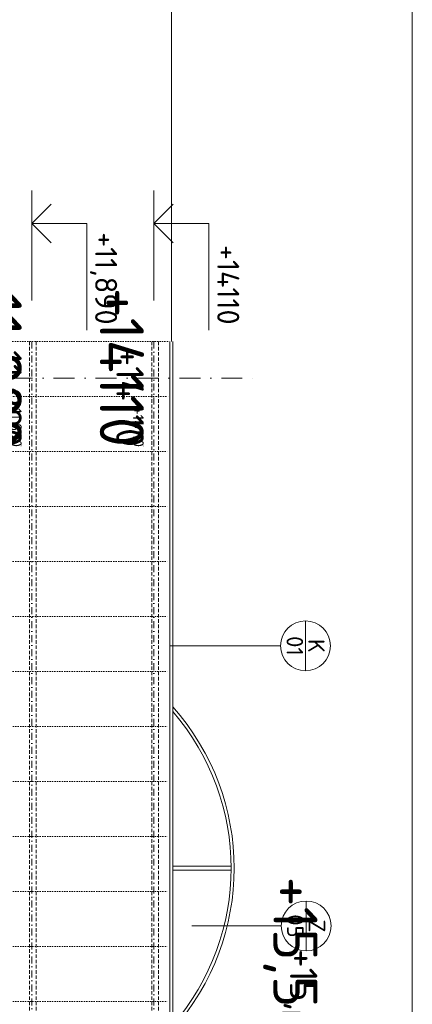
# Model space of a CAD drawing. Header units: millimetres. Extents: x -725694 to 5289369, y -1488057 to 2187451.
# Tile 50 of 256: x -73756 to -66620, y 69815 to 87720. Entities that reach past the tile are written whole.
import ezdxf
from ezdxf.enums import TextEntityAlignment as Align

# ---------------------------------------------------------------- set-up
doc = ezdxf.new("R2010")
doc.units = ezdxf.units.MM
for name, pattern in [('CENTERX2', [101.6, 63.5, -12.7, 12.7, -12.7]), ('DASHDOT', [25.4, 12.7, -6.35, 0, -6.35]), ('DOT', [6.35, 0, -6.35]), ('HIDDEN', [9.525, 6.35, -3.175])]:
    doc.linetypes.add(name, pattern=pattern)
for name, color, linetype in [('0 @ 1', 7, 'Continuous'), ('0 @ 10', 7, 'Continuous'), ('0 @ 100', 7, 'Continuous'), ('0 @ 200', 7, 'Continuous'), ('0 @ 250 (1)', 7, 'Continuous'), ('0 @ 250 (2)', 7, 'Continuous'), ('0 @ 400', 7, 'Continuous')]:
    doc.layers.add(name, color=color, linetype=linetype)
for name, color, linetype, lineweight in [('A99_N_kce-pohl', 1, 'Continuous', 9), ('A99_N_kce-rez-ten', 4, 'Continuous', 9), ('A99_N_koty-200-vysk', 6, 'Continuous', 9), ('A99_N_osy', 1, 'CENTERX2', 9), ('A99_N_sraf', 252, 'Continuous', 0), ('A99_N_znaceni 200', 5, 'Continuous', 5), ('A99_S_kce-pohl', 7, 'Continuous', 5), ('A99_S_osy', 1, 'CENTERX2', 5)]:
    doc.layers.add(name, color=color, linetype=linetype, lineweight=lineweight)
doc.styles.add('A99_kota', font='isocpeur.ttf', dxfattribs={"height": 2})
doc.styles.add('A99_popis', font='isocpeur.ttf')

# ---------------------------------------------------------------- blocks, each defined once
blk = doc.blocks.new('*U36')
at = {"color": 0, "linetype": 'ByBlock', "lineweight": -2}
blk.add_line((-3, 0), (7, 0), dxfattribs=at)
for points in [[(0, 0), (0, 5), (0, 5), (9.7, 5)], [(-1.75, 1.75), (0, 0), (1.75, 1.75)]]:
    blk.add_lwpolyline(points, dxfattribs=at)
at = {"color": 0, "linetype": 'ByBlock', "lineweight": -2, "style": 'A99_kota'}
for tag, p in [('VYSKA', (9.2, 7.75)), ('POPIS', (9.2, 4.5))]:
    blk.add_attdef(tag, text='', height=2, dxfattribs=at).set_placement(p, align=Align.TOP_RIGHT)
blk = doc.blocks.new('*U6763')
at = {"layer": 'A99_N_koty-200-vysk', "lineweight": 5}
ref = blk.add_blockref('*U36', (-69865, 68791.890493), dxfattribs=dict(at, xscale=200, yscale=200, zscale=200, rotation=270))
ref.add_attrib('VYSKA', '+15,560', dxfattribs={"layer": '0 @ 400', "color": 0, "linetype": 'ByBlock', "lineweight": -2, "height": 800, "rotation": 270, "style": 'A99_kota'}).set_placement((-68345, 68626.890493), align=Align.TOP_RIGHT)
ref = blk.add_blockref('*U36', (-69865, 68791.890493), dxfattribs=dict(at, xscale=200, yscale=200, zscale=200, rotation=270))
ref.add_attrib('VYSKA', '+15,560', dxfattribs={"layer": '0 @ 250 (1)', "color": 0, "linetype": 'ByBlock', "lineweight": -2, "height": 500, "rotation": 270, "style": 'A99_kota'}).set_placement((-68345, 68626.890493), align=Align.TOP_RIGHT)
ref = blk.add_blockref('*U36', (-69865, 68791.890493), dxfattribs=dict(at, xscale=200, yscale=200, zscale=200, rotation=270))
ref.add_attrib('VYSKA', '+15,560', dxfattribs={"layer": '0 @ 250 (2)', "color": 0, "linetype": 'ByBlock', "lineweight": -2, "height": 500, "rotation": 270, "style": 'A99_kota'}).set_placement((-68345, 68626.890493), align=Align.TOP_RIGHT)
ref = blk.add_blockref('*U36', (-69865, 68791.890493), dxfattribs=dict(at, xscale=200, yscale=200, zscale=200, rotation=270))
ref.add_attrib('VYSKA', '+15,560', dxfattribs={"layer": '0 @ 100', "color": 0, "linetype": 'ByBlock', "lineweight": -2, "height": 200, "rotation": 270, "style": 'A99_kota'}).set_placement((-68345, 68626.890493), align=Align.TOP_RIGHT)
ref = blk.add_blockref('*U36', (-69865, 68791.890493), dxfattribs=dict(at, xscale=200, yscale=200, zscale=200, rotation=270))
ref.add_attrib('VYSKA', '+15,560', dxfattribs={"layer": '0 @ 200', "color": 0, "linetype": 'ByBlock', "lineweight": -2, "height": 400, "rotation": 270, "style": 'A99_kota'}).set_placement((-68315, 66951.890493), align=Align.TOP_RIGHT)
ref = blk.add_blockref('*U36', (-69865, 68791.890493), dxfattribs=dict(at, xscale=200, yscale=200, zscale=200, rotation=270))
ref.add_attrib('VYSKA', '+15,560', dxfattribs={"layer": '0 @ 1', "color": 0, "linetype": 'ByBlock', "lineweight": -2, "height": 2, "rotation": 270, "style": 'A99_kota'}).set_placement((-68345, 68626.890493), align=Align.TOP_RIGHT)
ref = blk.add_blockref('*U36', (-69865, 68791.890493), dxfattribs=dict(at, xscale=200, yscale=200, zscale=200, rotation=270))
ref.add_attrib('VYSKA', '+15,560', dxfattribs={"layer": '0 @ 10', "color": 0, "linetype": 'ByBlock', "lineweight": -2, "height": 20, "rotation": 270, "style": 'A99_kota'}).set_placement((-68345, 68626.890493), align=Align.TOP_RIGHT)
blk = doc.blocks.new('*U97')
at = {"color": 0, "linetype": 'ByBlock'}
blk.add_line((-3.02, 0), (3.02, 0), dxfattribs=at)
blk.add_circle((0, 0), 3.02, dxfattribs=at)
at = {"color": 0, "linetype": 'ByBlock', "style": 'A99_popis'}
for tag, p in [('KATEGORIE', (0, 1.31)), ('PRVEK', (0, -1.3))]:
    blk.add_attdef(tag, text='', height=2, dxfattribs=at).set_placement(p, align=Align.MIDDLE_CENTER)
blk = doc.blocks.new('*U24')
at = {"color": 0, "linetype": 'ByBlock', "lineweight": -2}
blk.add_line((-3, 0), (7, 0), dxfattribs=at)
for points in [[(0, 0), (0, 5), (0, 5), (9.7, 5)], [(-1.75, 1.75), (0, 0), (1.75, 1.75)]]:
    blk.add_lwpolyline(points, dxfattribs=at)
at = {"color": 0, "linetype": 'ByBlock', "lineweight": -2, "style": 'A99_kota'}
for tag, p in [('VYSKA', (9.2, 7.75)), ('POPIS', (9.2, 4.5))]:
    blk.add_attdef(tag, text='', height=2, dxfattribs=at).set_placement(p, align=Align.TOP_RIGHT)
blk = doc.blocks.new('*U6783')
at = {"layer": 'A99_N_koty-200-vysk', "lineweight": 5}
ref = blk.add_blockref('*U24', (-71315, 84015), dxfattribs=dict(at, xscale=200, yscale=200, zscale=200, rotation=270))
ref.add_attrib('VYSKA', '+14110', dxfattribs={"layer": '0 @ 400', "color": 0, "linetype": 'ByBlock', "lineweight": -2, "height": 800, "rotation": 270, "style": 'A99_kota'}).set_placement((-71500, 79950), align=Align.TOP_RIGHT)
ref = blk.add_blockref('*U24', (-71315, 84015), dxfattribs=dict(at, xscale=200, yscale=200, zscale=200, rotation=270))
ref.add_attrib('VYSKA', '+14110', dxfattribs={"layer": '0 @ 250 (1)', "color": 0, "linetype": 'ByBlock', "lineweight": -2, "height": 500, "rotation": 270, "style": 'A99_kota'}).set_placement((-71500, 79950), align=Align.TOP_RIGHT)
ref = blk.add_blockref('*U24', (-71315, 84015), dxfattribs=dict(at, xscale=200, yscale=200, zscale=200, rotation=270))
ref.add_attrib('VYSKA', '+14110', dxfattribs={"layer": '0 @ 250 (2)', "color": 0, "linetype": 'ByBlock', "lineweight": -2, "height": 500, "rotation": 270, "style": 'A99_kota'}).set_placement((-71500, 79950), align=Align.TOP_RIGHT)
ref = blk.add_blockref('*U24', (-71315, 84015), dxfattribs=dict(at, xscale=200, yscale=200, zscale=200, rotation=270))
ref.add_attrib('VYSKA', '+14110', dxfattribs={"layer": '0 @ 100', "color": 0, "linetype": 'ByBlock', "lineweight": -2, "height": 200, "rotation": 270, "style": 'A99_kota'}).set_placement((-71500, 79950), align=Align.TOP_RIGHT)
ref = blk.add_blockref('*U24', (-71315, 84015), dxfattribs=dict(at, xscale=200, yscale=200, zscale=200, rotation=270))
ref.add_attrib('VYSKA', '+14110', dxfattribs={"layer": '0 @ 10', "color": 0, "linetype": 'ByBlock', "lineweight": -2, "height": 20, "rotation": 270, "style": 'A99_kota'}).set_placement((-71500, 79950), align=Align.TOP_RIGHT)
ref = blk.add_blockref('*U24', (-71315, 84015), dxfattribs=dict(at, xscale=200, yscale=200, zscale=200, rotation=270))
ref.add_attrib('VYSKA', '+14110', dxfattribs={"layer": '0 @ 1', "color": 0, "linetype": 'ByBlock', "lineweight": -2, "height": 2, "rotation": 270, "style": 'A99_kota'}).set_placement((-71500, 79950), align=Align.TOP_RIGHT)
ref = blk.add_blockref('*U24', (-71315, 84015), dxfattribs=dict(at, xscale=200, yscale=200, zscale=200, rotation=270))
ref.add_attrib('VYSKA', '+14110', dxfattribs={"layer": '0 @ 200', "color": 0, "linetype": 'ByBlock', "lineweight": -2, "height": 400, "rotation": 270, "style": 'A99_kota'}).set_placement((-69765, 82175), align=Align.TOP_RIGHT)
blk = doc.blocks.new('*U6787')
at = {"layer": 'A99_N_koty-200-vysk', "lineweight": 5}
ref = blk.add_blockref('*U24', (-73535, 84015), dxfattribs=dict(at, xscale=200, yscale=200, zscale=200, rotation=270))
ref.add_attrib('VYSKA', '+11,890', dxfattribs={"layer": '0 @ 400', "color": 0, "linetype": 'ByBlock', "lineweight": -2, "height": 800, "rotation": 270, "style": 'A99_kota'}).set_placement((-73720, 79950), align=Align.TOP_RIGHT)
ref = blk.add_blockref('*U24', (-73535, 84015), dxfattribs=dict(at, xscale=200, yscale=200, zscale=200, rotation=270))
ref.add_attrib('VYSKA', '+11,890', dxfattribs={"layer": '0 @ 250 (1)', "color": 0, "linetype": 'ByBlock', "lineweight": -2, "height": 500, "rotation": 270, "style": 'A99_kota'}).set_placement((-73720, 79950), align=Align.TOP_RIGHT)
ref = blk.add_blockref('*U24', (-73535, 84015), dxfattribs=dict(at, xscale=200, yscale=200, zscale=200, rotation=270))
ref.add_attrib('VYSKA', '+11,890', dxfattribs={"layer": '0 @ 250 (2)', "color": 0, "linetype": 'ByBlock', "lineweight": -2, "height": 500, "rotation": 270, "style": 'A99_kota'}).set_placement((-73720, 79950), align=Align.TOP_RIGHT)
ref = blk.add_blockref('*U24', (-73535, 84015), dxfattribs=dict(at, xscale=200, yscale=200, zscale=200, rotation=270))
ref.add_attrib('VYSKA', '+11,890', dxfattribs={"layer": '0 @ 100', "color": 0, "linetype": 'ByBlock', "lineweight": -2, "height": 200, "rotation": 270, "style": 'A99_kota'}).set_placement((-73720, 79950), align=Align.TOP_RIGHT)
ref = blk.add_blockref('*U24', (-73535, 84015), dxfattribs=dict(at, xscale=200, yscale=200, zscale=200, rotation=270))
ref.add_attrib('VYSKA', '+11,890', dxfattribs={"layer": '0 @ 10', "color": 0, "linetype": 'ByBlock', "lineweight": -2, "height": 20, "rotation": 270, "style": 'A99_kota'}).set_placement((-73720, 79950), align=Align.TOP_RIGHT)
ref = blk.add_blockref('*U24', (-73535, 84015), dxfattribs=dict(at, xscale=200, yscale=200, zscale=200, rotation=270))
ref.add_attrib('VYSKA', '+11,890', dxfattribs={"layer": '0 @ 1', "color": 0, "linetype": 'ByBlock', "lineweight": -2, "height": 2, "rotation": 270, "style": 'A99_kota'}).set_placement((-73720, 79950), align=Align.TOP_RIGHT)
ref = blk.add_blockref('*U24', (-73535, 84015), dxfattribs=dict(at, xscale=200, yscale=200, zscale=200, rotation=270))
ref.add_attrib('VYSKA', '+11,890', dxfattribs={"layer": '0 @ 200', "color": 0, "linetype": 'ByBlock', "lineweight": -2, "height": 400, "rotation": 270, "style": 'A99_kota'}).set_placement((-71985, 82175), align=Align.TOP_RIGHT)

msp = doc.modelspace()

# ---------------------------------------------------------------- linework, layer by layer
at = {"layer": 'A99_N_kce-pohl', "color": 1, "linetype": 'Continuous', "lineweight": 13}
for p, q in [((-71025, 44880), (-71025, 81865)), ((-70975, 44880), (-70975, 81865))]:
    msp.add_line(p, q, dxfattribs=at)
at = {"layer": 'A99_N_kce-pohl', "color": 1, "linetype": 'Continuous', "lineweight": 0}
for points in [[(-69915, 72325), (-70975, 72325)], [(-69915, 72255), (-70975, 72255)]]:
    msp.add_lwpolyline(points, dxfattribs=at)
for centre, radius, start, end in [((-74267.5, 72290), 4410, 318.29659, 41.70341), ((-74267.4, 72290), 4354.9, 319.11476, 40.88524)]:
    msp.add_arc(centre, radius, start, end, dxfattribs=at)
at = {"layer": 'A99_N_kce-rez-ten', "color": 3, "linetype": 'Continuous', "lineweight": 0, "ltscale": 0.5}
msp.add_lwpolyline([(-66620, 115340), (-66620, -12735), (-95850, -12735), (-95850, 115340)], close=True, dxfattribs=at)
at = {"layer": 'A99_N_osy', "linetype": 'DASHDOT', "lineweight": 9, "ltscale": 30}
msp.add_lwpolyline([(-89905, 81200), (-69440, 81200)], dxfattribs=at)
at = {"layer": 'A99_N_sraf', "linetype": 'DOT', "lineweight": 5, "ltscale": 7}
for points in [[(-85505, 81865), (-70995, 81865)], [(-85310, 80865), (-71025, 80865)], [(-82025, 79865), (-71025, 79865)], [(-82025, 78865), (-71025, 78865)], [(-82025, 77865), (-71025, 77865)], [(-82025, 76865), (-71025, 76865)], [(-82025, 75865), (-71025, 75865)], [(-80375, 74865), (-71025, 74865)], [(-80375, 73865), (-71025, 73865)], [(-80375, 72865), (-71025, 72865)], [(-80375, 71865), (-71025, 71865)], [(-80375, 70865), (-71025, 70865)], [(-80375, 69865), (-71025, 69865)]]:
    msp.add_lwpolyline(points, dxfattribs=at)
at = {"layer": 'A99_N_znaceni 200'}
for points in [[(-69013, 76333), (-71025, 76333)], [(-69003, 71240), (-70625, 71240)]]:
    msp.add_lwpolyline(points, dxfattribs=at)
at = {"layer": 'A99_S_kce-pohl', "lineweight": 5, "ltscale": 2}
msp.add_lwpolyline([(-70995, 81865), (-70995, 100450)], dxfattribs=at)
at = {"layer": 'A99_S_osy', "linetype": 'HIDDEN', "lineweight": 0, "ltscale": 10}
for points in [[(-73575, 81865), (-73575, 44880)], [(-73455, 81865), (-73455, 44880)], [(-71355, 81865), (-71355, 44880)], [(-71235, 81865), (-71235, 44880)]]:
    msp.add_lwpolyline(points, dxfattribs=at)
at = {"layer": 'A99_S_osy', "linetype": 'DASHDOT', "lineweight": 5, "ltscale": 10}
for points in [[(-73535, 81865), (-73535, 44880)], [(-71315, 81865), (-71315, 44880)]]:
    msp.add_lwpolyline(points, dxfattribs=at)

# ---------------------------------------------------------------- block references
at = {"layer": 'A99_N_kce-pohl', "color": 3, "linetype": 'Continuous', "lineweight": 0}
for name in ['*U6787', '*U6783', '*U6763']:
    msp.add_blockref(name, (0, 0), dxfattribs=at)
at = {"layer": 'A99_N_znaceni 200', "xscale": 150, "yscale": 150, "zscale": 150, "rotation": 270}
for p, values in [((-68560, 76333), {'KATEGORIE': 'K', 'PRVEK': '01'}), ((-68550, 71240), {'KATEGORIE': 'Z', 'PRVEK': '05'})]:
    msp.add_blockref('*U97', p, dxfattribs=at).add_auto_attribs(values)

doc.saveas('drawing.dxf')
